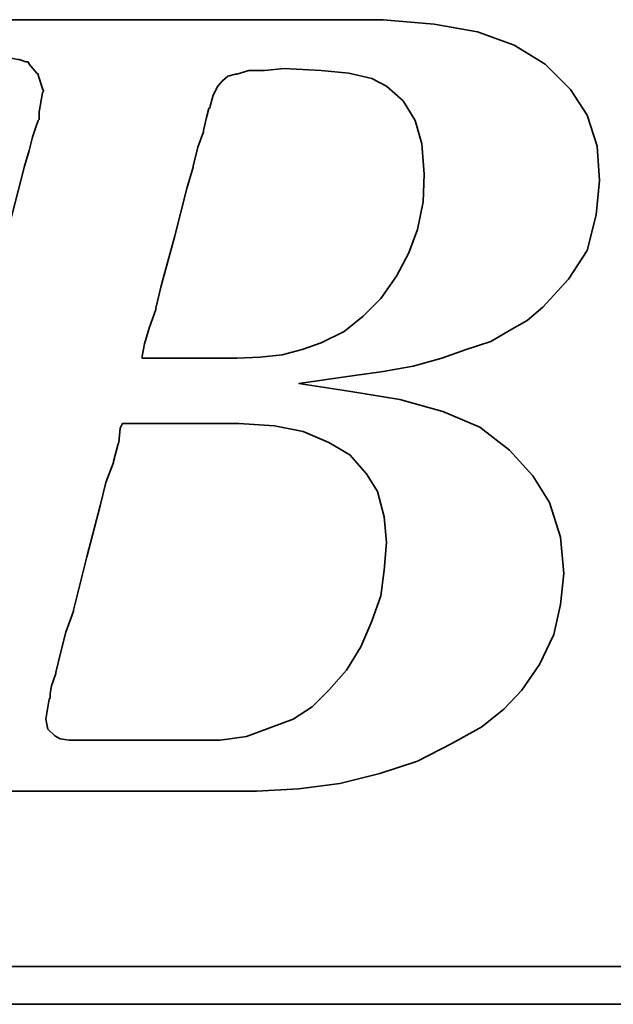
# Model space of a CAD drawing. Header units: inches. Extents: x -436 to 2114, y -375 to 994.
# Tile 30 of 49: x 290.03 to 291.18, y 174.56 to 176.46. Entities that reach past the tile are written whole.
import ezdxf

# ---------------------------------------------------------------- set-up
doc = ezdxf.new("R2010")
doc.units = ezdxf.units.IN
doc.header["$MEASUREMENT"] = 0
doc.layers.add('DIM', color=4, linetype='Continuous')
doc.layers.add('layer 1', color=7, linetype='Continuous')

# ---------------------------------------------------------------- blocks, each defined once
blk = doc.blocks.new('TBI MOTION logo(完整正式版)')
at = {"layer": 'layer 1', "color": 22, "lineweight": 35}
for points, knots in [([(-64.65375, -6.86375), (-64.65375, -6.86375), (-64.84375, -7.29625), (-64.84375, -7.29625), (-64.84375, -7.29625), (-64.84375, -7.29625), (-64.86875, -7.34375), (-64.86875, -7.34375), (-64.86875, -7.34375), (-64.86875, -7.34375), (-64.86875, -7.36875), (-64.86875, -7.36875), (-64.86875, -7.36875), (-64.86875, -7.36875), (-65.15375, -7.65375), (-65.15375, -7.65375), (-65.15375, -7.65375), (-65.15375, -7.65375), (-65.17875, -7.65375), (-65.17875, -7.65375), (-65.17875, -7.65375), (-65.17875, -7.65375), (-65.20375, -7.67875), (-65.20375, -7.67875), (-65.20375, -7.67875), (-65.20375, -7.67875), (-65.58875, -7.87125), (-65.58875, -7.87125), (-65.58875, -7.87125), (-65.58875, -7.87125), (-65.63375, -7.87125), (-65.63375, -7.87125), (-65.63375, -7.87125), (-65.63375, -7.87125), (-65.65875, -7.89375), (-65.65875, -7.89375), (-65.65875, -7.89375), (-65.65875, -7.89375), (-66.09375, -7.94375), (-66.09375, -7.94375), (-66.09375, -7.94375), (-66.09375, -7.94375), (-66.11375, -7.94375), (-66.11375, -7.94375), (-66.11375, -7.94375), (-66.11375, -7.94375), (-66.16375, -7.94375), (-66.16375, -7.94375), (-66.16375, -7.94375), (-66.16375, -7.94375), (-66.30875, -7.94375), (-66.30875, -7.94375), (-66.30875, -7.94375), (-66.30875, -7.94375), (-66.69375, -7.94375), (-66.69375, -7.94375), (-66.69375, -7.94375), (-66.69375, -7.94375), (-67.07375, -7.94375), (-67.07375, -7.94375), (-67.07375, -7.94375), (-67.07375, -7.94375), (-67.12375, -7.94375), (-67.12375, -7.94375), (-67.12375, -7.94375), (-67.12375, -7.94375), (-67.12375, -7.96625), (-67.12375, -7.96625), (-67.12375, -7.96625), (-67.12375, -7.96625), (-67.14875, -7.99125), (-67.14875, -7.99125), (-67.14875, -7.99125), (-67.14875, -7.99125), (-67.24375, -8.34875), (-67.24375, -8.34875), (-67.24375, -8.34875), (-67.24375, -8.34875), (-67.31375, -8.68625), (-67.31375, -8.68625), (-67.31375, -8.68625), (-67.31375, -8.68625), (-67.26875, -8.68625), (-67.26875, -8.68625), (-67.26875, -8.68625), (-67.26875, -8.68625), (-67.07375, -8.68625), (-67.07375, -8.68625), (-67.07375, -8.68625), (-67.07375, -8.68625), (-66.54875, -8.68625), (-66.54875, -8.68625), (-66.54875, -8.68625), (-66.54875, -8.68625), (-65.82625, -8.68625), (-65.82625, -8.68625), (-65.82625, -8.68625), (-65.82625, -8.68625), (-65.01375, -8.68625), (-65.01375, -8.68625), (-65.01375, -8.68625), (-65.01375, -8.68625), (-64.05375, -8.68625), (-64.05375, -8.68625), (-64.05375, -8.68625), (-64.05375, -8.68625), (-62.08375, -8.68625), (-62.08375, -8.68625), (-62.08375, -8.68625), (-62.08375, -8.68625), (-60.06875, -8.68625), (-60.06875, -8.68625), (-60.06875, -8.68625), (-60.06875, -8.68625), (-59.10875, -8.68625), (-59.10875, -8.68625), (-59.10875, -8.68625), (-59.10875, -8.68625), (-58.29375, -8.68625), (-58.29375, -8.68625), (-58.29375, -8.68625), (-58.29375, -8.68625), (-57.57375, -8.68625), (-57.57375, -8.68625), (-57.57375, -8.68625), (-57.57375, -8.68625), (-57.04875, -8.68625), (-57.04875, -8.68625), (-57.04875, -8.68625), (-57.04875, -8.68625), (-56.85375, -8.68625), (-56.85375, -8.68625), (-56.85375, -8.68625), (-56.85375, -8.68625), (-56.70875, -8.68625), (-56.70875, -8.68625), (-56.70875, -8.68625), (-56.70875, -8.68625), (-56.61375, -8.68625), (-56.61375, -8.68625), (-56.61375, -8.68625), (-56.61375, -8.68625), (-56.56875, -8.68625), (-56.56875, -8.68625), (-56.56875, -8.68625), (-56.56875, -8.68625), (-55.65375, -8.63875), (-55.65375, -8.63875), (-55.65375, -8.63875), (-55.65375, -8.63875), (-54.76875, -8.51875), (-54.76875, -8.51875), (-54.76875, -8.51875), (-54.76875, -8.51875), (-53.90375, -8.30375), (-53.90375, -8.30375), (-53.90375, -8.30375), (-53.90375, -8.30375), (-53.08875, -8.03875), (-53.08875, -8.03875), (-53.08875, -8.03875), (-53.08875, -8.03875), (-52.34375, -7.65375), (-52.34375, -7.65375), (-52.34375, -7.65375), (-52.34375, -7.65375), (-51.69875, -7.29625), (-51.69875, -7.29625), (-51.69875, -7.29625), (-51.69875, -7.29625), (-51.21875, -6.91125), (-51.21875, -6.91125), (-51.21875, -6.91125), (-51.21875, -6.91125), (-50.83375, -6.50375), (-50.83375, -6.50375), (-50.83375, -6.50375), (-50.83375, -6.50375), (-50.44875, -5.94875), (-50.44875, -5.94875), (-50.44875, -5.94875), (-50.44875, -5.94875), (-50.13875, -5.30375), (-50.13875, -5.30375), (-50.13875, -5.30375), (-50.13875, -5.30375), (-49.99375, -4.65375), (-49.99375, -4.65375), (-49.99375, -4.65375), (-49.99375, -4.65375), (-49.92375, -3.98375), (-49.92375, -3.98375), (-49.92375, -3.98375), (-49.92375, -3.98375), (-49.99375, -3.19374), (-49.99375, -3.19374), (-49.99375, -3.19374), (-49.99375, -3.19374), (-50.23374, -2.44874), (-50.23374, -2.44874), (-50.23374, -2.44874), (-50.23374, -2.44874), (-50.59375, -1.87374), (-50.59375, -1.87374), (-50.59375, -1.87374), (-50.59375, -1.87374), (-51.09875, -1.31874), (-51.09875, -1.31874), (-51.09875, -1.31874), (-51.09875, -1.31874), (-51.74375, -0.81875), (-51.74375, -0.81875), (-51.74375, -0.81875), (-51.74375, -0.81875), (-52.53875, -0.48125), (-52.53875, -0.48125), (-52.53875, -0.48125), (-52.53875, -0.48125), (-53.47375, -0.21875), (-53.47375, -0.21875), (-53.47375, -0.21875), (-53.47375, -0.21875), (-54.52875, -0.04874), (-54.52875, -0.04874), (-54.52875, -0.04874), (-54.52875, -0.04874), (-55.65375, 0.12125), (-55.65375, 0.12125), (-55.65375, 0.12125), (-55.65375, 0.12125), (-54.50375, 0.28624), (-54.50375, 0.28624), (-54.50375, 0.28624), (-54.50375, 0.28624), (-53.83375, 0.38124), (-53.83375, 0.38124), (-53.83375, 0.38124), (-53.83375, 0.38124), (-53.18375, 0.50125), (-53.18375, 0.50125), (-53.18375, 0.50125), (-53.18375, 0.50125), (-52.55875, 0.66874), (-52.55875, 0.66874), (-52.55875, 0.66874), (-52.55875, 0.66874), (-52.03375, 0.86124), (-52.03375, 0.86124), (-52.03375, 0.86124), (-52.03375, 0.86124), (-51.50374, 1.03124), (-51.50374, 1.03124), (-51.50374, 1.03124), (-51.50374, 1.03124), (-51.09875, 1.27125), (-51.09875, 1.27125), (-51.09875, 1.27125), (-51.09875, 1.27125), (-50.71375, 1.48624), (-50.71375, 1.48624), (-50.71375, 1.48624), (-50.71375, 1.48624), (-50.37625, 1.77625), (-50.37625, 1.77625), (-50.37625, 1.77625), (-50.37625, 1.77625), (-49.82375, 2.37625), (-49.82375, 2.37625), (-49.82375, 2.37625), (-49.82375, 2.37625), (-49.41875, 2.99625), (-49.41875, 2.99625), (-49.41875, 2.99625), (-49.41875, 2.99625), (-49.22375, 3.76625), (-49.22375, 3.76625), (-49.22375, 3.76625), (-49.22375, 3.76625), (-49.15375, 4.50874), (-49.15375, 4.50874), (-49.15375, 4.50874), (-49.15375, 4.50874), (-49.20375, 5.25125), (-49.20375, 5.25125), (-49.20375, 5.25125), (-49.20375, 5.25125), (-49.41875, 5.92625), (-49.41875, 5.92625), (-49.41875, 5.92625), (-49.41875, 5.92625), (-49.77875, 6.47625), (-49.77875, 6.47625), (-49.77875, 6.47625), (-49.77875, 6.47625), (-50.33125, 7.02624), (-50.33125, 7.02624), (-50.33125, 7.02624), (-50.33125, 7.02624), (-51.00125, 7.43625), (-51.00125, 7.43625), (-51.00125, 7.43625), (-51.00125, 7.43625), (-51.79375, 7.72625), (-51.79375, 7.72625), (-51.79375, 7.72625), (-51.79375, 7.72625), (-52.72875, 7.89124), (-52.72875, 7.89124), (-52.72875, 7.89124), (-52.72875, 7.89124), (-53.83375, 7.98625), (-53.83375, 7.98625), (-53.83375, 7.98625), (-53.83375, 7.98625), (-53.92875, 7.98625), (-53.92875, 7.98625), (-53.92875, 7.98625), (-53.92875, 7.98625), (-54.26375, 7.98625), (-54.26375, 7.98625), (-54.26375, 7.98625), (-54.26375, 7.98625), (-54.74375, 7.98625), (-54.74375, 7.98625), (-54.74375, 7.98625), (-54.74375, 7.98625), (-55.36875, 7.98625), (-55.36875, 7.98625), (-55.36875, 7.98625), (-55.36875, 7.98625), (-56.13375, 7.98625), (-56.13375, 7.98625), (-56.13375, 7.98625), (-56.13375, 7.98625), (-56.94875, 7.98625), (-56.94875, 7.98625), (-56.94875, 7.98625), (-56.94875, 7.98625), (-58.77625, 7.98625), (-58.77625, 7.98625), (-58.77625, 7.98625), (-58.77625, 7.98625), (-60.59875, 7.98625), (-60.59875, 7.98625), (-60.59875, 7.98625), (-60.59875, 7.98625), (-61.41375, 7.98625), (-61.41375, 7.98625), (-61.41375, 7.98625), (-61.41375, 7.98625), (-62.17875, 7.98625), (-62.17875, 7.98625), (-62.17875, 7.98625), (-62.17875, 7.98625), (-62.80375, 7.98625), (-62.80375, 7.98625), (-62.80375, 7.98625), (-62.80375, 7.98625), (-63.30625, 7.98625), (-63.30625, 7.98625), (-63.30625, 7.98625), (-63.30625, 7.98625), (-63.57375, 7.98625), (-63.57375, 7.98625), (-63.57375, 7.98625), (-63.57375, 7.98625), (-63.57375, 7.96375), (-63.57375, 7.96375), (-63.57375, 7.96375), (-63.57375, 7.96375), (-63.59875, 7.94125), (-63.59875, 7.94125), (-63.59875, 7.94125), (-63.59875, 7.94125), (-63.69375, 7.55625), (-63.69375, 7.55625), (-63.69375, 7.55625), (-63.69375, 7.55625), (-63.76375, 7.24624), (-63.76375, 7.24624), (-63.76375, 7.24624), (-63.76375, 7.24624), (-63.23875, 7.24624), (-63.23875, 7.24624), (-63.23875, 7.24624), (-63.23875, 7.24624), (-62.75875, 7.24624), (-62.75875, 7.24624), (-62.75875, 7.24624), (-62.75875, 7.24624), (-62.61125, 7.24624), (-62.61125, 7.24624), (-62.61125, 7.24624), (-62.61125, 7.24624), (-62.56625, 7.24624), (-62.56625, 7.24624), (-62.56625, 7.24624), (-62.56625, 7.24624), (-62.22875, 7.24624), (-62.22875, 7.24624), (-62.22875, 7.24624), (-62.22875, 7.24624), (-62.20375, 7.24624), (-62.20375, 7.24624), (-62.20375, 7.24624), (-62.20375, 7.24624), (-62.17875, 7.21875), (-62.17875, 7.21875), (-62.17875, 7.21875), (-62.17875, 7.21875), (-61.96375, 7.17125), (-61.96375, 7.17125), (-61.96375, 7.17125), (-61.96375, 7.17125), (-61.72375, 7.12624), (-61.72375, 7.12624), (-61.72375, 7.12624), (-61.72375, 7.12624), (-61.70375, 7.12624), (-61.70375, 7.12624), (-61.70375, 7.12624), (-61.70375, 7.12624), (-61.55875, 7.07624), (-61.55875, 7.07624), (-61.55875, 7.07624), (-61.55875, 7.07624), (-61.50875, 7.07624), (-61.50875, 7.07624), (-61.50875, 7.07624), (-61.50875, 7.07624), (-61.48375, 7.02624), (-61.48375, 7.02624), (-61.48375, 7.02624), (-61.48375, 7.02624), (-61.31875, 6.83375), (-61.31875, 6.83375), (-61.31875, 6.83375), (-61.31875, 6.83375), (-61.29375, 6.81125), (-61.29375, 6.81125), (-61.29375, 6.81125), (-61.29375, 6.81125), (-61.29375, 6.78625), (-61.29375, 6.78625), (-61.29375, 6.78625), (-61.29375, 6.78625), (-61.19875, 6.50124), (-61.19875, 6.50124), (-61.19875, 6.50124), (-61.19875, 6.50124), (-61.17375, 6.45124), (-61.17375, 6.45124), (-61.17375, 6.45124), (-61.17375, 6.45124), (-61.19875, 6.40625), (-61.19875, 6.40625), (-61.19875, 6.40625), (-61.19875, 6.40625), (-61.26875, 5.99624), (-61.26875, 5.99624), (-61.26875, 5.99624), (-61.26875, 5.99624), (-61.26875, 5.85125), (-61.26875, 5.85125), (-61.26875, 5.85125), (-61.26875, 5.85125), (-61.26875, 5.82625), (-61.26875, 5.82625), (-61.26875, 5.82625), (-61.26875, 5.82625), (-61.29375, 5.80625), (-61.29375, 5.80625), (-61.29375, 5.80625), (-61.29375, 5.80625), (-61.34125, 5.66125), (-61.34125, 5.66125), (-61.34125, 5.66125), (-61.34125, 5.66125), (-61.41375, 5.44625), (-61.41375, 5.44625), (-61.41375, 5.44625), (-61.41375, 5.44625), (-61.48375, 5.15625), (-61.48375, 5.15625), (-61.48375, 5.15625), (-61.48375, 5.15625), (-61.58375, 4.82124), (-61.58375, 4.82124), (-61.58375, 4.82124), (-61.58375, 4.82124), (-61.79875, 4.00375), (-61.79875, 4.00375), (-61.79875, 4.00375), (-61.79875, 4.00375), (-62.05875, 2.99625), (-62.05875, 2.99625), (-62.05875, 2.99625), (-62.05875, 2.99625), (-62.34875, 1.91625), (-62.34875, 1.91625), (-62.34875, 1.91625), (-62.34875, 1.91625), (-62.97375, -0.41124), (-62.97375, -0.41124), (-62.97375, -0.41124), (-62.97375, -0.41124), (-63.59875, -2.75875), (-63.59875, -2.75875), (-63.59875, -2.75875), (-63.59875, -2.75875), (-63.88375, -3.86374), (-63.88375, -3.86374), (-63.88375, -3.86374), (-63.88375, -3.86374), (-64.14875, -4.82374), (-64.14875, -4.82374), (-64.14875, -4.82374), (-64.14875, -4.82374), (-64.36375, -5.64125), (-64.36375, -5.64125), (-64.36375, -5.64125), (-64.36375, -5.64125), (-64.43625, -5.97625), (-64.43625, -5.97625), (-64.43625, -5.97625), (-64.43625, -5.97625), (-64.50875, -6.28625), (-64.50875, -6.28625), (-64.50875, -6.28625), (-64.50875, -6.28625), (-64.50875, -6.30875), (-64.50875, -6.30875), (-64.50875, -6.30875), (-64.50875, -6.30875), (-64.57875, -6.50375), (-64.57875, -6.50375), (-64.57875, -6.50375), (-64.57875, -6.50375), (-64.62875, -6.69625), (-64.62875, -6.69625), (-64.62875, -6.69625), (-64.62875, -6.69625), (-64.62875, -6.76875), (-64.62875, -6.76875), (-64.62875, -6.76875), (-64.62875, -6.76875), (-64.62875, -6.81375), (-64.62875, -6.81375), (-64.62875, -6.81375), (-64.62875, -6.81375), (-64.62875, -6.83875), (-64.62875, -6.83875), (-64.62875, -6.83875), (-64.62875, -6.83875), (-64.65375, -6.86375), (-64.65375, -6.86375)], [0, 0, 0, 0, 0.00719424, 0.00719424, 0.00719424, 0.00719424, 0.01438849, 0.01438849, 0.01438849, 0.01438849, 0.02158273, 0.02158273, 0.02158273, 0.02158273, 0.02877698, 0.02877698, 0.02877698, 0.02877698, 0.03597122, 0.03597122, 0.03597122, 0.03597122, 0.04316547, 0.04316547, 0.04316547, 0.04316547, 0.05035971, 0.05035971, 0.05035971, 0.05035971, 0.05755396, 0.05755396, 0.05755396, 0.05755396, 0.0647482, 0.0647482, 0.0647482, 0.0647482, 0.07194245, 0.07194245, 0.07194245, 0.07194245, 0.07913669, 0.07913669, 0.07913669, 0.07913669, 0.08633094, 0.08633094, 0.08633094, 0.08633094, 0.09352518, 0.09352518, 0.09352518, 0.09352518, 0.10071942, 0.10071942, 0.10071942, 0.10071942, 0.10791367, 0.10791367, 0.10791367, 0.10791367, 0.11510791, 0.11510791, 0.11510791, 0.11510791, 0.12230216, 0.12230216, 0.12230216, 0.12230216, 0.1294964, 0.1294964, 0.1294964, 0.1294964, 0.13669065, 0.13669065, 0.13669065, 0.13669065, 0.14388489, 0.14388489, 0.14388489, 0.14388489, 0.15107914, 0.15107914, 0.15107914, 0.15107914, 0.15827338, 0.15827338, 0.15827338, 0.15827338, 0.16546763, 0.16546763, 0.16546763, 0.16546763, 0.17266187, 0.17266187, 0.17266187, 0.17266187, 0.17985612, 0.17985612, 0.17985612, 0.17985612, 0.18705036, 0.18705036, 0.18705036, 0.18705036, 0.1942446, 0.1942446, 0.1942446, 0.1942446, 0.20143885, 0.20143885, 0.20143885, 0.20143885, 0.20863309, 0.20863309, 0.20863309, 0.20863309, 0.21582734, 0.21582734, 0.21582734, 0.21582734, 0.22302158, 0.22302158, 0.22302158, 0.22302158, 0.23021583, 0.23021583, 0.23021583, 0.23021583, 0.23741007, 0.23741007, 0.23741007, 0.23741007, 0.24460432, 0.24460432, 0.24460432, 0.24460432, 0.25179856, 0.25179856, 0.25179856, 0.25179856, 0.25899281, 0.25899281, 0.25899281, 0.25899281, 0.26618705, 0.26618705, 0.26618705, 0.26618705, 0.27338129, 0.27338129, 0.27338129, 0.27338129, 0.28057554, 0.28057554, 0.28057554, 0.28057554, 0.28776978, 0.28776978, 0.28776978, 0.28776978, 0.29496403, 0.29496403, 0.29496403, 0.29496403, 0.30215827, 0.30215827, 0.30215827, 0.30215827, 0.30935252, 0.30935252, 0.30935252, 0.30935252, 0.31654676, 0.31654676, 0.31654676, 0.31654676, 0.32374101, 0.32374101, 0.32374101, 0.32374101, 0.33093525, 0.33093525, 0.33093525, 0.33093525, 0.3381295, 0.3381295, 0.3381295, 0.3381295, 0.34532374, 0.34532374, 0.34532374, 0.34532374, 0.35251799, 0.35251799, 0.35251799, 0.35251799, 0.35971223, 0.35971223, 0.35971223, 0.35971223, 0.36690647, 0.36690647, 0.36690647, 0.36690647, 0.37410072, 0.37410072, 0.37410072, 0.37410072, 0.38129496, 0.38129496, 0.38129496, 0.38129496, 0.38848921, 0.38848921, 0.38848921, 0.38848921, 0.39568345, 0.39568345, 0.39568345, 0.39568345, 0.4028777, 0.4028777, 0.4028777, 0.4028777, 0.41007194, 0.41007194, 0.41007194, 0.41007194, 0.41726619, 0.41726619, 0.41726619, 0.41726619, 0.42446043, 0.42446043, 0.42446043, 0.42446043, 0.43165468, 0.43165468, 0.43165468, 0.43165468, 0.43884892, 0.43884892, 0.43884892, 0.43884892, 0.44604317, 0.44604317, 0.44604317, 0.44604317, 0.45323741, 0.45323741, 0.45323741, 0.45323741, 0.46043165, 0.46043165, 0.46043165, 0.46043165, 0.4676259, 0.4676259, 0.4676259, 0.4676259, 0.47482014, 0.47482014, 0.47482014, 0.47482014, 0.48201439, 0.48201439, 0.48201439, 0.48201439, 0.48920863, 0.48920863, 0.48920863, 0.48920863, 0.49640288, 0.49640288, 0.49640288, 0.49640288, 0.50359712, 0.50359712, 0.50359712, 0.50359712, 0.51079137, 0.51079137, 0.51079137, 0.51079137, 0.51798561, 0.51798561, 0.51798561, 0.51798561, 0.52517986, 0.52517986, 0.52517986, 0.52517986, 0.5323741, 0.5323741, 0.5323741, 0.5323741, 0.53956835, 0.53956835, 0.53956835, 0.53956835, 0.54676259, 0.54676259, 0.54676259, 0.54676259, 0.55395683, 0.55395683, 0.55395683, 0.55395683, 0.56115108, 0.56115108, 0.56115108, 0.56115108, 0.56834532, 0.56834532, 0.56834532, 0.56834532, 0.57553957, 0.57553957, 0.57553957, 0.57553957, 0.58273381, 0.58273381, 0.58273381, 0.58273381, 0.58992806, 0.58992806, 0.58992806, 0.58992806, 0.5971223, 0.5971223, 0.5971223, 0.5971223, 0.60431655, 0.60431655, 0.60431655, 0.60431655, 0.61151079, 0.61151079, 0.61151079, 0.61151079, 0.61870504, 0.61870504, 0.61870504, 0.61870504, 0.62589928, 0.62589928, 0.62589928, 0.62589928, 0.63309353, 0.63309353, 0.63309353, 0.63309353, 0.64028777, 0.64028777, 0.64028777, 0.64028777, 0.64748201, 0.64748201, 0.64748201, 0.64748201, 0.65467626, 0.65467626, 0.65467626, 0.65467626, 0.6618705, 0.6618705, 0.6618705, 0.6618705, 0.66906475, 0.66906475, 0.66906475, 0.66906475, 0.67625899, 0.67625899, 0.67625899, 0.67625899, 0.68345324, 0.68345324, 0.68345324, 0.68345324, 0.69064748, 0.69064748, 0.69064748, 0.69064748, 0.69784173, 0.69784173, 0.69784173, 0.69784173, 0.70503597, 0.70503597, 0.70503597, 0.70503597, 0.71223022, 0.71223022, 0.71223022, 0.71223022, 0.71942446, 0.71942446, 0.71942446, 0.71942446, 0.72661871, 0.72661871, 0.72661871, 0.72661871, 0.73381295, 0.73381295, 0.73381295, 0.73381295, 0.74100719, 0.74100719, 0.74100719, 0.74100719, 0.74820144, 0.74820144, 0.74820144, 0.74820144, 0.75539568, 0.75539568, 0.75539568, 0.75539568, 0.76258993, 0.76258993, 0.76258993, 0.76258993, 0.76978417, 0.76978417, 0.76978417, 0.76978417, 0.77697842, 0.77697842, 0.77697842, 0.77697842, 0.78417266, 0.78417266, 0.78417266, 0.78417266, 0.79136691, 0.79136691, 0.79136691, 0.79136691, 0.79856115, 0.79856115, 0.79856115, 0.79856115, 0.8057554, 0.8057554, 0.8057554, 0.8057554, 0.81294964, 0.81294964, 0.81294964, 0.81294964, 0.82014388, 0.82014388, 0.82014388, 0.82014388, 0.82733813, 0.82733813, 0.82733813, 0.82733813, 0.83453237, 0.83453237, 0.83453237, 0.83453237, 0.84172662, 0.84172662, 0.84172662, 0.84172662, 0.84892086, 0.84892086, 0.84892086, 0.84892086, 0.85611511, 0.85611511, 0.85611511, 0.85611511, 0.86330935, 0.86330935, 0.86330935, 0.86330935, 0.8705036, 0.8705036, 0.8705036, 0.8705036, 0.87769784, 0.87769784, 0.87769784, 0.87769784, 0.88489209, 0.88489209, 0.88489209, 0.88489209, 0.89208633, 0.89208633, 0.89208633, 0.89208633, 0.89928058, 0.89928058, 0.89928058, 0.89928058, 0.90647482, 0.90647482, 0.90647482, 0.90647482, 0.91366906, 0.91366906, 0.91366906, 0.91366906, 0.92086331, 0.92086331, 0.92086331, 0.92086331, 0.92805755, 0.92805755, 0.92805755, 0.92805755, 0.9352518, 0.9352518, 0.9352518, 0.9352518, 0.94244604, 0.94244604, 0.94244604, 0.94244604, 0.94964029, 0.94964029, 0.94964029, 0.94964029, 0.95683453, 0.95683453, 0.95683453, 0.95683453, 0.96402878, 0.96402878, 0.96402878, 0.96402878, 0.97122302, 0.97122302, 0.97122302, 0.97122302, 0.97841727, 0.97841727, 0.97841727, 0.97841727, 0.98561151, 0.98561151, 0.98561151, 0.98561151, 0.99280576, 0.99280576, 0.99280576, 0.99280576, 1, 1, 1, 1]), ([(-57.50375, 6.35625), (-57.50375, 6.35625), (-57.57375, 6.11625), (-57.57375, 6.11625), (-57.57375, 6.11625), (-57.57375, 6.11625), (-57.57375, 6.09125), (-57.57375, 6.09125), (-57.57375, 6.09125), (-57.57375, 6.09125), (-57.59875, 6.06625), (-57.59875, 6.06625), (-57.59875, 6.06625), (-57.59875, 6.06625), (-57.64875, 5.87625), (-57.64875, 5.87625), (-57.64875, 5.87625), (-57.64875, 5.87625), (-57.71875, 5.58875), (-57.71875, 5.58875), (-57.71875, 5.58875), (-57.71875, 5.58875), (-57.71875, 5.56625), (-57.71875, 5.56625), (-57.71875, 5.56625), (-57.71875, 5.56625), (-57.83875, 5.23125), (-57.83875, 5.23125), (-57.83875, 5.23125), (-57.83875, 5.23125), (-57.93625, 4.82124), (-57.93625, 4.82124), (-57.93625, 4.82124), (-57.93625, 4.82124), (-57.93625, 4.79624), (-57.93625, 4.79624), (-57.93625, 4.79624), (-57.93625, 4.79624), (-58.07875, 4.34125), (-58.07875, 4.34125), (-58.07875, 4.34125), (-58.07875, 4.34125), (-58.34375, 3.28625), (-58.34375, 3.28625), (-58.34375, 3.28625), (-58.34375, 3.28625), (-58.62875, 2.23124), (-58.62875, 2.23124), (-58.62875, 2.23124), (-58.62875, 2.23124), (-58.74875, 1.75125), (-58.74875, 1.75125), (-58.74875, 1.75125), (-58.74875, 1.75125), (-58.74875, 1.72625), (-58.74875, 1.72625), (-58.74875, 1.72625), (-58.74875, 1.72625), (-58.89375, 1.31625), (-58.89375, 1.31625), (-58.89375, 1.31625), (-58.89375, 1.31625), (-58.98875, 0.98124), (-58.98875, 0.98124), (-58.98875, 0.98124), (-58.98875, 0.98124), (-59.03875, 0.71625), (-59.03875, 0.71625), (-59.03875, 0.71625), (-59.03875, 0.71625), (-59.03875, 0.66874), (-59.03875, 0.66874), (-59.03875, 0.66874), (-59.03875, 0.66874), (-58.91875, 0.66874), (-58.91875, 0.66874), (-58.91875, 0.66874), (-58.91875, 0.66874), (-58.53375, 0.66874), (-58.53375, 0.66874), (-58.53375, 0.66874), (-58.53375, 0.66874), (-58.10375, 0.66874), (-58.10375, 0.66874), (-58.10375, 0.66874), (-58.10375, 0.66874), (-57.66875, 0.66874), (-57.66875, 0.66874), (-57.66875, 0.66874), (-57.66875, 0.66874), (-57.33375, 0.66874), (-57.33375, 0.66874), (-57.33375, 0.66874), (-57.33375, 0.66874), (-57.09375, 0.66874), (-57.09375, 0.66874), (-57.09375, 0.66874), (-57.09375, 0.66874), (-56.99875, 0.66874), (-56.99875, 0.66874), (-56.99875, 0.66874), (-56.99875, 0.66874), (-56.49375, 0.69374), (-56.49375, 0.69374), (-56.49375, 0.69374), (-56.49375, 0.69374), (-56.01375, 0.74374), (-56.01375, 0.74374), (-56.01375, 0.74374), (-56.01375, 0.74374), (-55.58375, 0.86124), (-55.58375, 0.86124), (-55.58375, 0.86124), (-55.58375, 0.86124), (-55.17375, 1.00624), (-55.17375, 1.00624), (-55.17375, 1.00624), (-55.17375, 1.00624), (-54.67375, 1.24625), (-54.67375, 1.24625), (-54.67375, 1.24625), (-54.67375, 1.24625), (-54.26375, 1.58124), (-54.26375, 1.58124), (-54.26375, 1.58124), (-54.26375, 1.58124), (-53.87875, 1.96374), (-53.87875, 1.96374), (-53.87875, 1.96374), (-53.87875, 1.96374), (-53.54375, 2.44625), (-53.54375, 2.44625), (-53.54375, 2.44625), (-53.54375, 2.44625), (-53.27875, 2.95125), (-53.27875, 2.95125), (-53.27875, 2.95125), (-53.27875, 2.95125), (-53.08875, 3.45124), (-53.08875, 3.45124), (-53.08875, 3.45124), (-53.08875, 3.45124), (-52.96875, 4.05124), (-52.96875, 4.05124), (-52.96875, 4.05124), (-52.96875, 4.05124), (-52.94375, 4.65125), (-52.94375, 4.65125), (-52.94375, 4.65125), (-52.94375, 4.65125), (-52.99375, 5.30125), (-52.99375, 5.30125), (-52.99375, 5.30125), (-52.99375, 5.30125), (-53.13875, 5.80625), (-53.13875, 5.80625), (-53.13875, 5.80625), (-53.13875, 5.80625), (-53.39875, 6.23625), (-53.39875, 6.23625), (-53.39875, 6.23625), (-53.39875, 6.23625), (-53.75875, 6.54875), (-53.75875, 6.54875), (-53.75875, 6.54875), (-53.75875, 6.54875), (-54.07375, 6.71625), (-54.07375, 6.71625), (-54.07375, 6.71625), (-54.07375, 6.71625), (-54.57375, 6.83375), (-54.57375, 6.83375), (-54.57375, 6.83375), (-54.57375, 6.83375), (-55.17375, 6.88625), (-55.17375, 6.88625), (-55.17375, 6.88625), (-55.17375, 6.88625), (-55.96875, 6.93125), (-55.96875, 6.93125), (-55.96875, 6.93125), (-55.96875, 6.93125), (-56.39875, 6.88625), (-56.39875, 6.88625), (-56.39875, 6.88625), (-56.39875, 6.88625), (-56.42125, 6.88625), (-56.42125, 6.88625), (-56.42125, 6.88625), (-56.42125, 6.88625), (-56.73375, 6.88625), (-56.73375, 6.88625), (-56.73375, 6.88625), (-56.73375, 6.88625), (-56.99875, 6.81125), (-56.99875, 6.81125), (-56.99875, 6.81125), (-56.99875, 6.81125), (-57.02375, 6.81125), (-57.02375, 6.81125), (-57.02375, 6.81125), (-57.02375, 6.81125), (-57.18875, 6.76625), (-57.18875, 6.76625), (-57.18875, 6.76625), (-57.18875, 6.76625), (-57.30875, 6.66625), (-57.30875, 6.66625), (-57.30875, 6.66625), (-57.30875, 6.66625), (-57.40875, 6.54875), (-57.40875, 6.54875), (-57.40875, 6.54875), (-57.40875, 6.54875), (-57.50375, 6.35625), (-57.50375, 6.35625)], [0, 0, 0, 0, 0.01851852, 0.01851852, 0.01851852, 0.01851852, 0.03703704, 0.03703704, 0.03703704, 0.03703704, 0.05555556, 0.05555556, 0.05555556, 0.05555556, 0.07407407, 0.07407407, 0.07407407, 0.07407407, 0.09259259, 0.09259259, 0.09259259, 0.09259259, 0.11111111, 0.11111111, 0.11111111, 0.11111111, 0.12962963, 0.12962963, 0.12962963, 0.12962963, 0.14814815, 0.14814815, 0.14814815, 0.14814815, 0.16666667, 0.16666667, 0.16666667, 0.16666667, 0.18518519, 0.18518519, 0.18518519, 0.18518519, 0.2037037, 0.2037037, 0.2037037, 0.2037037, 0.22222222, 0.22222222, 0.22222222, 0.22222222, 0.24074074, 0.24074074, 0.24074074, 0.24074074, 0.25925926, 0.25925926, 0.25925926, 0.25925926, 0.27777778, 0.27777778, 0.27777778, 0.27777778, 0.2962963, 0.2962963, 0.2962963, 0.2962963, 0.31481481, 0.31481481, 0.31481481, 0.31481481, 0.33333333, 0.33333333, 0.33333333, 0.33333333, 0.35185185, 0.35185185, 0.35185185, 0.35185185, 0.37037037, 0.37037037, 0.37037037, 0.37037037, 0.38888889, 0.38888889, 0.38888889, 0.38888889, 0.40740741, 0.40740741, 0.40740741, 0.40740741, 0.42592593, 0.42592593, 0.42592593, 0.42592593, 0.44444444, 0.44444444, 0.44444444, 0.44444444, 0.46296296, 0.46296296, 0.46296296, 0.46296296, 0.48148148, 0.48148148, 0.48148148, 0.48148148, 0.5, 0.5, 0.5, 0.5, 0.51851852, 0.51851852, 0.51851852, 0.51851852, 0.53703704, 0.53703704, 0.53703704, 0.53703704, 0.55555556, 0.55555556, 0.55555556, 0.55555556, 0.57407407, 0.57407407, 0.57407407, 0.57407407, 0.59259259, 0.59259259, 0.59259259, 0.59259259, 0.61111111, 0.61111111, 0.61111111, 0.61111111, 0.62962963, 0.62962963, 0.62962963, 0.62962963, 0.64814815, 0.64814815, 0.64814815, 0.64814815, 0.66666667, 0.66666667, 0.66666667, 0.66666667, 0.68518519, 0.68518519, 0.68518519, 0.68518519, 0.7037037, 0.7037037, 0.7037037, 0.7037037, 0.72222222, 0.72222222, 0.72222222, 0.72222222, 0.74074074, 0.74074074, 0.74074074, 0.74074074, 0.75925926, 0.75925926, 0.75925926, 0.75925926, 0.77777778, 0.77777778, 0.77777778, 0.77777778, 0.7962963, 0.7962963, 0.7962963, 0.7962963, 0.81481481, 0.81481481, 0.81481481, 0.81481481, 0.83333333, 0.83333333, 0.83333333, 0.83333333, 0.85185185, 0.85185185, 0.85185185, 0.85185185, 0.87037037, 0.87037037, 0.87037037, 0.87037037, 0.88888889, 0.88888889, 0.88888889, 0.88888889, 0.90740741, 0.90740741, 0.90740741, 0.90740741, 0.92592593, 0.92592593, 0.92592593, 0.92592593, 0.94444444, 0.94444444, 0.94444444, 0.94444444, 0.96296296, 0.96296296, 0.96296296, 0.96296296, 0.98148148, 0.98148148, 0.98148148, 0.98148148, 1, 1, 1, 1]), ([(-61.03125, -6.57375), (-61.03125, -6.57375), (-61.03125, -6.67125), (-61.03125, -6.67125), (-61.03125, -6.67125), (-61.03125, -6.67125), (-61.05375, -6.69625), (-61.05375, -6.69625), (-61.05375, -6.69625), (-61.05375, -6.69625), (-61.12375, -7.12875), (-61.12375, -7.12875), (-61.12375, -7.12875), (-61.12375, -7.12875), (-61.07875, -7.34375), (-61.07875, -7.34375), (-61.07875, -7.34375), (-61.07875, -7.34375), (-60.93375, -7.48875), (-60.93375, -7.48875), (-60.93375, -7.48875), (-60.93375, -7.48875), (-60.81375, -7.55625), (-60.81375, -7.55625), (-60.81375, -7.55625), (-60.81375, -7.55625), (-60.62375, -7.58375), (-60.62375, -7.58375), (-60.62375, -7.58375), (-60.62375, -7.58375), (-60.30875, -7.58375), (-60.30875, -7.58375), (-60.30875, -7.58375), (-60.30875, -7.58375), (-59.97375, -7.58375), (-59.97375, -7.58375), (-59.97375, -7.58375), (-59.97375, -7.58375), (-59.87875, -7.58375), (-59.87875, -7.58375), (-59.87875, -7.58375), (-59.87875, -7.58375), (-59.63625, -7.58375), (-59.63625, -7.58375), (-59.63625, -7.58375), (-59.63625, -7.58375), (-58.96875, -7.58375), (-58.96875, -7.58375), (-58.96875, -7.58375), (-58.96875, -7.58375), (-58.29375, -7.58375), (-58.29375, -7.58375), (-58.29375, -7.58375), (-58.29375, -7.58375), (-58.05375, -7.58375), (-58.05375, -7.58375), (-58.05375, -7.58375), (-58.05375, -7.58375), (-57.98375, -7.58375), (-57.98375, -7.58375), (-57.98375, -7.58375), (-57.98375, -7.58375), (-57.35875, -7.58375), (-57.35875, -7.58375), (-57.35875, -7.58375), (-57.35875, -7.58375), (-56.78375, -7.50875), (-56.78375, -7.50875), (-56.78375, -7.50875), (-56.78375, -7.50875), (-56.27875, -7.31875), (-56.27875, -7.31875), (-56.27875, -7.31875), (-56.27875, -7.31875), (-55.77375, -7.12875), (-55.77375, -7.12875), (-55.77375, -7.12875), (-55.77375, -7.12875), (-55.36875, -6.86375), (-55.36875, -6.86375), (-55.36875, -6.86375), (-55.36875, -6.86375), (-55.00875, -6.50375), (-55.00875, -6.50375), (-55.00875, -6.50375), (-55.00875, -6.50375), (-54.62375, -6.06875), (-54.62375, -6.06875), (-54.62375, -6.06875), (-54.62375, -6.06875), (-54.31375, -5.56875), (-54.31375, -5.56875), (-54.31375, -5.56875), (-54.31375, -5.56875), (-54.07375, -5.01625), (-54.07375, -5.01625), (-54.07375, -5.01625), (-54.07375, -5.01625), (-53.87875, -4.46374), (-53.87875, -4.46374), (-53.87875, -4.46374), (-53.87875, -4.46374), (-53.80875, -3.91375), (-53.80875, -3.91375), (-53.80875, -3.91375), (-53.80875, -3.91375), (-53.75875, -3.31375), (-53.75875, -3.31375), (-53.75875, -3.31375), (-53.75875, -3.31375), (-53.80875, -2.75875), (-53.80875, -2.75875), (-53.80875, -2.75875), (-53.80875, -2.75875), (-53.95375, -2.20875), (-53.95375, -2.20875), (-53.95375, -2.20875), (-53.95375, -2.20875), (-54.19375, -1.82625), (-54.19375, -1.82625), (-54.19375, -1.82625), (-54.19375, -1.82625), (-54.55375, -1.41875), (-54.55375, -1.41875), (-54.55375, -1.41875), (-54.55375, -1.41875), (-55.00875, -1.15125), (-55.00875, -1.15125), (-55.00875, -1.15125), (-55.00875, -1.15125), (-55.56125, -0.91375), (-55.56125, -0.91375), (-55.56125, -0.91375), (-55.56125, -0.91375), (-56.18125, -0.79375), (-56.18125, -0.79375), (-56.18125, -0.79375), (-56.18125, -0.79375), (-56.94875, -0.74374), (-56.94875, -0.74374), (-56.94875, -0.74374), (-56.94875, -0.74374), (-56.99875, -0.74374), (-56.99875, -0.74374), (-56.99875, -0.74374), (-56.99875, -0.74374), (-57.09375, -0.74374), (-57.09375, -0.74374), (-57.09375, -0.74374), (-57.09375, -0.74374), (-57.38375, -0.74374), (-57.38375, -0.74374), (-57.38375, -0.74374), (-57.38375, -0.74374), (-57.76875, -0.74374), (-57.76875, -0.74374), (-57.76875, -0.74374), (-57.76875, -0.74374), (-58.24625, -0.74374), (-58.24625, -0.74374), (-58.24625, -0.74374), (-58.24625, -0.74374), (-58.72875, -0.74374), (-58.72875, -0.74374), (-58.72875, -0.74374), (-58.72875, -0.74374), (-59.20875, -0.74374), (-59.20875, -0.74374), (-59.20875, -0.74374), (-59.20875, -0.74374), (-59.46875, -0.74374), (-59.46875, -0.74374), (-59.46875, -0.74374), (-59.46875, -0.74374), (-59.51625, -0.83875), (-59.51625, -0.83875), (-59.51625, -0.83875), (-59.51625, -0.83875), (-59.54375, -1.15125), (-59.54375, -1.15125), (-59.54375, -1.15125), (-59.54375, -1.15125), (-59.56375, -1.17874), (-59.56375, -1.17874), (-59.56375, -1.17874), (-59.56375, -1.17874), (-59.66375, -1.55875), (-59.66375, -1.55875), (-59.66375, -1.55875), (-59.66375, -1.55875), (-59.66375, -1.58375), (-59.66375, -1.58375), (-59.66375, -1.58375), (-59.66375, -1.58375), (-59.82875, -2.01874), (-59.82875, -2.01874), (-59.82875, -2.01874), (-59.82875, -2.01874), (-59.94875, -2.52125), (-59.94875, -2.52125), (-59.94875, -2.52125), (-59.94875, -2.52125), (-60.23875, -3.62375), (-60.23875, -3.62375), (-60.23875, -3.62375), (-60.23875, -3.62375), (-60.52375, -4.77624), (-60.52375, -4.77624), (-60.52375, -4.77624), (-60.52375, -4.77624), (-60.52375, -4.79874), (-60.52375, -4.79874), (-60.52375, -4.79874), (-60.52375, -4.79874), (-60.69125, -5.25375), (-60.69125, -5.25375), (-60.69125, -5.25375), (-60.69125, -5.25375), (-60.81375, -5.73625), (-60.81375, -5.73625), (-60.81375, -5.73625), (-60.81375, -5.73625), (-60.90875, -6.11875), (-60.90875, -6.11875), (-60.90875, -6.11875), (-60.90875, -6.11875), (-60.90875, -6.14375), (-60.90875, -6.14375), (-60.90875, -6.14375), (-60.90875, -6.14375), (-61.00375, -6.40875), (-61.00375, -6.40875), (-61.00375, -6.40875), (-61.00375, -6.40875), (-61.03125, -6.57375), (-61.03125, -6.57375)], [0, 0, 0, 0, 0.01694915, 0.01694915, 0.01694915, 0.01694915, 0.03389831, 0.03389831, 0.03389831, 0.03389831, 0.05084746, 0.05084746, 0.05084746, 0.05084746, 0.06779661, 0.06779661, 0.06779661, 0.06779661, 0.08474576, 0.08474576, 0.08474576, 0.08474576, 0.10169492, 0.10169492, 0.10169492, 0.10169492, 0.11864407, 0.11864407, 0.11864407, 0.11864407, 0.13559322, 0.13559322, 0.13559322, 0.13559322, 0.15254237, 0.15254237, 0.15254237, 0.15254237, 0.16949153, 0.16949153, 0.16949153, 0.16949153, 0.18644068, 0.18644068, 0.18644068, 0.18644068, 0.20338983, 0.20338983, 0.20338983, 0.20338983, 0.22033898, 0.22033898, 0.22033898, 0.22033898, 0.23728814, 0.23728814, 0.23728814, 0.23728814, 0.25423729, 0.25423729, 0.25423729, 0.25423729, 0.27118644, 0.27118644, 0.27118644, 0.27118644, 0.28813559, 0.28813559, 0.28813559, 0.28813559, 0.30508475, 0.30508475, 0.30508475, 0.30508475, 0.3220339, 0.3220339, 0.3220339, 0.3220339, 0.33898305, 0.33898305, 0.33898305, 0.33898305, 0.3559322, 0.3559322, 0.3559322, 0.3559322, 0.37288136, 0.37288136, 0.37288136, 0.37288136, 0.38983051, 0.38983051, 0.38983051, 0.38983051, 0.40677966, 0.40677966, 0.40677966, 0.40677966, 0.42372881, 0.42372881, 0.42372881, 0.42372881, 0.44067797, 0.44067797, 0.44067797, 0.44067797, 0.45762712, 0.45762712, 0.45762712, 0.45762712, 0.47457627, 0.47457627, 0.47457627, 0.47457627, 0.49152542, 0.49152542, 0.49152542, 0.49152542, 0.50847458, 0.50847458, 0.50847458, 0.50847458, 0.52542373, 0.52542373, 0.52542373, 0.52542373, 0.54237288, 0.54237288, 0.54237288, 0.54237288, 0.55932203, 0.55932203, 0.55932203, 0.55932203, 0.57627119, 0.57627119, 0.57627119, 0.57627119, 0.59322034, 0.59322034, 0.59322034, 0.59322034, 0.61016949, 0.61016949, 0.61016949, 0.61016949, 0.62711864, 0.62711864, 0.62711864, 0.62711864, 0.6440678, 0.6440678, 0.6440678, 0.6440678, 0.66101695, 0.66101695, 0.66101695, 0.66101695, 0.6779661, 0.6779661, 0.6779661, 0.6779661, 0.69491525, 0.69491525, 0.69491525, 0.69491525, 0.71186441, 0.71186441, 0.71186441, 0.71186441, 0.72881356, 0.72881356, 0.72881356, 0.72881356, 0.74576271, 0.74576271, 0.74576271, 0.74576271, 0.76271186, 0.76271186, 0.76271186, 0.76271186, 0.77966102, 0.77966102, 0.77966102, 0.77966102, 0.79661017, 0.79661017, 0.79661017, 0.79661017, 0.81355932, 0.81355932, 0.81355932, 0.81355932, 0.83050847, 0.83050847, 0.83050847, 0.83050847, 0.84745763, 0.84745763, 0.84745763, 0.84745763, 0.86440678, 0.86440678, 0.86440678, 0.86440678, 0.88135593, 0.88135593, 0.88135593, 0.88135593, 0.89830508, 0.89830508, 0.89830508, 0.89830508, 0.91525424, 0.91525424, 0.91525424, 0.91525424, 0.93220339, 0.93220339, 0.93220339, 0.93220339, 0.94915254, 0.94915254, 0.94915254, 0.94915254, 0.96610169, 0.96610169, 0.96610169, 0.96610169, 0.98305085, 0.98305085, 0.98305085, 0.98305085, 1, 1, 1, 1]), ([(75.90875, -9.47875), (75.90875, -9.47875), (75.90875, -12.28625), (75.90875, -12.28625), (75.90875, -12.28625), (75.90875, -12.28625), (75.90875, -12.47875), (75.90875, -12.47875), (75.90875, -12.47875), (75.90875, -12.47875), (75.71625, -12.47875), (75.71625, -12.47875), (75.71625, -12.47875), (75.71625, -12.47875), (-88.32875, -12.47875), (-88.32875, -12.47875), (-88.32875, -12.47875), (-88.32875, -12.47875), (-88.32875, -13.29375), (-88.32875, -13.29375), (-88.32875, -13.29375), (-88.32875, -13.29375), (82.89125, -13.29375), (82.89125, -13.29375), (82.89125, -13.29375), (82.89125, -13.29375), (75.90875, -9.47875), (75.90875, -9.47875)], [0, 0, 0, 0, 0.14285714, 0.14285714, 0.14285714, 0.14285714, 0.28571429, 0.28571429, 0.28571429, 0.28571429, 0.42857143, 0.42857143, 0.42857143, 0.42857143, 0.57142857, 0.57142857, 0.57142857, 0.57142857, 0.71428571, 0.71428571, 0.71428571, 0.71428571, 0.85714286, 0.85714286, 0.85714286, 0.85714286, 1, 1, 1, 1])]:
    blk.add_open_spline(points, degree=3, knots=knots, dxfattribs=at)

msp = doc.modelspace()

# ---------------------------------------------------------------- block references
at = {"layer": 'DIM', "color": 7, "xscale": 0.0895795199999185, "yscale": 0.0895795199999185, "zscale": 0.0895795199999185}
msp.add_blockref('TBI MOTION logo(完整正式版)', (295.5575, 175.7492), dxfattribs=at)

doc.saveas('drawing.dxf')
